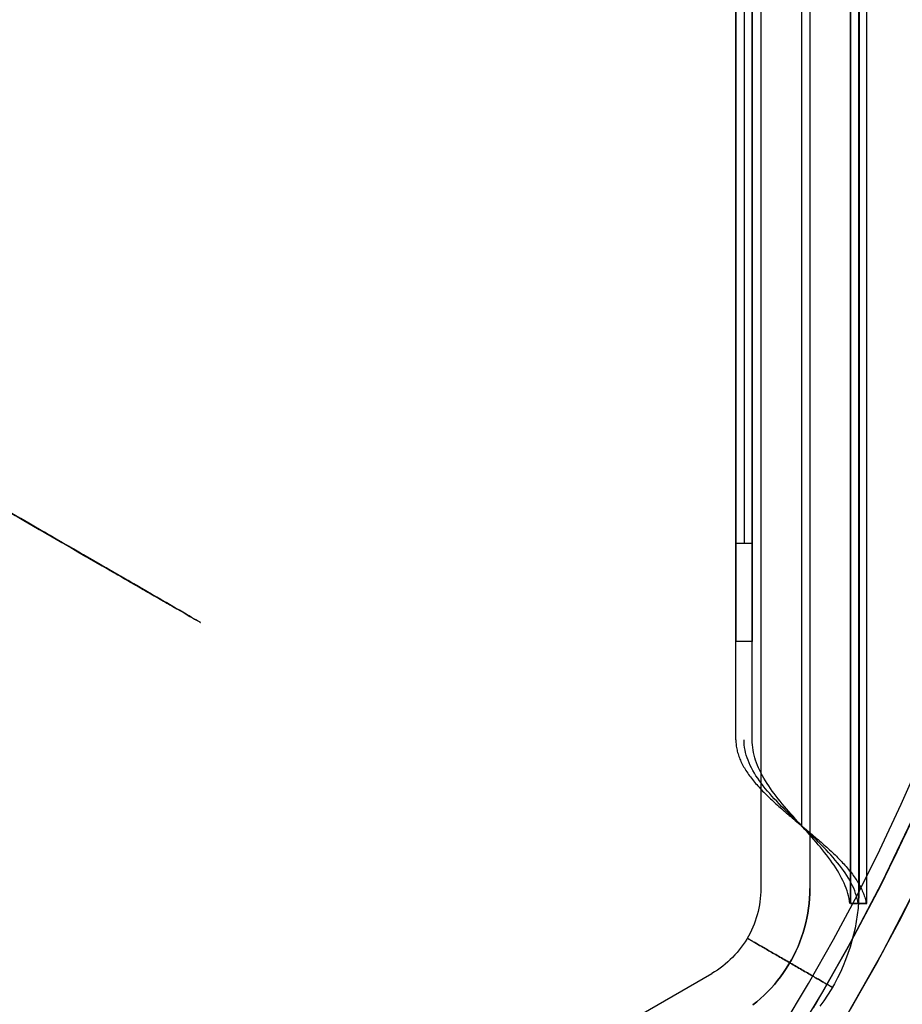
# Model space of a CAD drawing. Header units: millimetres. Extents: x -356 to 356, y -410 to 410.
# Tile 89 of 126: x 29 to 56, y -31 to -1. Entities that reach past the tile are written whole.
import ezdxf

# ---------------------------------------------------------------- set-up
doc = ezdxf.new("R2010")
doc.units = ezdxf.units.MM
doc.header["$MEASUREMENT"] = 0
doc.layers.add('1', color=7, linetype='Continuous')

msp = doc.modelspace()

# ---------------------------------------------------------------- linework, layer by layer
at = {"layer": '1', "color": 252}
for points in [[(51.238, 27.776), (51.238, -27.823)], [(52.738, 27.776), (52.738, -27.823)], [(52.738, 27.776), (52.738, -27.823)], [(54.238, 27.776), (54.238, -27.823)], [(53.975, -28.286), (53.975, 27.214)], [(53.975, 27.214), (53.975, -28.286)], [(53.975, -28.286), (53.975, 27.214)], [(54.225, 27.214), (54.225, -28.286)], [(54.475, -28.286), (54.475, 27.214)], [(54.475, -28.286), (54.475, 27.214)], [(54.475, -28.286), (54.475, 27.214)], [(52.475, 24.83), (52.475, -25.901)], [(52.475, 24.83), (52.475, -25.901)], [(50.475, -23.286), (50.475, 22.214)], [(50.975, -23.286), (50.975, 22.214)], [(50.475, 19.214), (50.475, -20.286)], [(50.975, 19.214), (50.975, -20.286)], [(50.475, -17.286), (50.475, 16.214)], [(50.725, 16.214), (50.725, -17.286)], [(50.975, 16.214), (50.975, -17.286)], [(50.475, -17.286), (50.975, -17.286)], [(50.975, -20.286), (50.475, -20.286)], [(51.894, -32.063), (52.694, -30.729), (53.458, -29.38), (54.185, -28.017), (54.875, -26.641), (55.527, -25.254), (56.141, -23.858)], [(51.894, -32.063), (52.694, -30.729), (53.458, -29.38), (54.185, -28.017), (54.875, -26.641), (55.527, -25.254), (56.141, -23.858)], [(52.319, -32.326), (53.126, -30.981), (53.897, -29.621), (54.629, -28.247), (55.325, -26.86), (55.982, -25.461)], [(55.816, -25.822), (54.888, -27.741), (53.893, -29.627), (52.834, -31.477)], [(52.903, -31.361), (53.954, -29.516), (54.941, -27.636), (55.862, -25.723)], [(56.224, -27.296), (55.518, -28.706), (54.773, -30.103), (53.99, -31.485)], [(51.238, -27.823), (51.236, -27.924), (51.231, -28.025), (51.222, -28.126), (51.21, -28.227), (51.195, -28.327), (51.176, -28.427), (51.154, -28.526), (51.129, -28.624), (51.1, -28.721), (51.068, -28.817), (51.033, -28.912), (50.994, -29.006), (50.953, -29.098), (50.908, -29.189), (50.861, -29.279), (50.81, -29.367), (50.756, -29.453), (50.7, -29.537), (50.641, -29.619), (50.579, -29.699), (50.514, -29.777), (50.447, -29.853), (50.377, -29.926), (50.305, -29.997), (50.23, -30.066), (50.153, -30.132), (50.074, -30.195), (49.993, -30.256), (49.91, -30.314), (49.825, -30.369), (49.738, -30.421)], [(52.738, -27.823), (52.735, -27.975), (52.727, -28.127), (52.715, -28.278), (52.697, -28.429), (52.674, -28.579), (52.646, -28.729), (52.612, -28.877), (52.574, -29.024), (52.531, -29.17), (52.483, -29.314), (52.431, -29.457), (52.373, -29.597), (52.311, -29.736), (52.244, -29.873), (52.172, -30.007), (52.096, -30.138), (52.016, -30.267), (51.931, -30.394), (51.842, -30.517), (51.749, -30.637), (51.652, -30.754), (51.551, -30.868), (51.446, -30.978), (51.338, -31.084), (51.226, -31.187), (51.111, -31.286), (50.992, -31.381)], [(52.738, -27.823), (52.735, -27.975), (52.727, -28.127), (52.715, -28.278), (52.697, -28.429), (52.674, -28.579), (52.646, -28.729), (52.612, -28.877), (52.574, -29.024), (52.531, -29.17), (52.483, -29.314), (52.431, -29.457), (52.373, -29.597), (52.311, -29.736), (52.244, -29.873), (52.172, -30.007), (52.096, -30.138), (52.016, -30.267), (51.931, -30.394), (51.842, -30.517), (51.749, -30.637), (51.652, -30.754), (51.551, -30.868), (51.446, -30.978), (51.338, -31.084), (51.226, -31.187), (51.111, -31.286), (50.992, -31.381)], [(54.238, -27.823), (54.234, -28.026), (54.224, -28.228), (54.207, -28.43), (54.183, -28.631), (54.152, -28.831), (54.115, -29.031), (54.071, -29.228), (54.02, -29.425), (53.962, -29.619), (53.899, -29.811), (53.828, -30.001), (53.751, -30.189), (53.668, -30.374), (53.579, -30.556), (53.484, -30.735), (53.382, -30.91), (53.275, -31.082), (53.162, -31.251), (53.044, -31.415)], [(53.884, -31.666), (54.949, -29.78), (55.948, -27.859)], [(55.777, -28.2), (54.765, -30.116), (53.688, -31.997)], [(54.475, -28.286), (53.975, -28.286)], [(53.975, -28.286), (54.475, -28.286)], [(1.588, -58.22), (49.738, -30.421)]]:
    msp.add_lwpolyline(points, dxfattribs=at)
at = {"layer": '1', "color": 252, "extrusion": (0.5, 0.866025, 0)}
for points in [[(-33.902, -337.794), (-33.629, -337.946), (-33.35, -338.088), (-33.067, -338.22), (-32.78, -338.342), (-32.488, -338.454), (-32.193, -338.556), (-31.894, -338.648), (-31.593, -338.729), (-31.288, -338.8), (-30.982, -338.86), (-30.673, -338.91), (-30.363, -338.948), (-30.052, -338.976), (-29.74, -338.994), (-29.428, -339), (-29.116, -338.995), (-28.804, -338.98), (-28.492, -338.954), (-28.182, -338.917), (-27.873, -338.869), (-27.566, -338.811), (-27.262, -338.742), (-26.96, -338.662), (-26.66, -338.572), (-26.365, -338.472), (-26.072, -338.361), (-25.784, -338.241), (-25.5, -338.11), (-25.221, -337.97), (-24.947, -337.82), (-24.678, -337.661), (-24.415, -337.492), (-24.158, -337.315), (-23.908, -337.128), (-23.664, -336.933), (-23.426, -336.73), (-23.196, -336.519), (-22.974, -336.299), (-22.759, -336.072), (-22.552, -335.838), (-22.354, -335.597), (-22.164, -335.349), (-21.983, -335.094), (-21.81, -334.834), (-21.647, -334.567), (-21.493, -334.296), (-21.349, -334.018), (-21.214, -333.737), (-21.09, -333.45), (-20.975, -333.16), (-20.87, -332.865), (-20.776, -332.567), (-20.692, -332.266), (-20.619, -331.963), (-20.556, -331.657), (-20.504, -331.349), (-20.462, -331.039), (-20.431, -330.728), (-20.412, -330.416), (-20.403, -330.104), (-20.404, -329.792), (-20.417, -329.48), (-20.44, -329.168), (-20.475, -328.858), (-20.52, -328.548), (-20.575, -328.241), (-20.642, -327.936), (-20.719, -327.633), (-20.806, -327.333), (-20.904, -327.036), (-21.012, -326.743), (-21.13, -326.454), (-21.258, -326.169), (-21.396, -325.889), (-21.543, -325.613), (-21.7, -325.343), (-21.867, -325.079), (-22.042, -324.82), (-22.226, -324.568), (-22.419, -324.322), (-22.62, -324.083), (-22.83, -323.851), (-23.047, -323.627), (-23.272, -323.41), (-23.505, -323.201), (-23.744, -323.001), (-23.99, -322.809), (-24.243, -322.625), (-24.502, -322.451), (-24.767, -322.285), (-25.038, -322.129), (-25.314, -321.982), (-25.594, -321.845), (-25.88, -321.718), (-26.169, -321.601), (-26.463, -321.493), (-26.76, -321.397), (-27.06, -321.31), (-27.363, -321.234), (-27.668, -321.169), (-27.976, -321.114), (-28.285, -321.07), (-28.596, -321.036), (-28.908, -321.014), (-29.22, -321.002), (-29.532, -321.001), (-29.844, -321.011), (-30.156, -321.032), (-30.467, -321.063), (-30.776, -321.106), (-31.084, -321.159), (-31.39, -321.222), (-31.694, -321.297), (-31.994, -321.381), (-32.292, -321.477), (-32.586, -321.582), (-32.876, -321.698), (-33.162, -321.823), (-33.444, -321.959), (-33.72, -322.104), (-33.992, -322.258), (-34.258, -322.422), (-34.518, -322.595), (-34.772, -322.777), (-35.019, -322.968), (-35.26, -323.167), (-35.493, -323.375), (-35.72, -323.59), (-35.938, -323.813), (-36.149, -324.044), (-36.352, -324.282), (-36.546, -324.526), (-36.732, -324.778), (-36.909, -325.035), (-37.076, -325.299), (-37.235, -325.568), (-37.384, -325.842), (-37.524, -326.122), (-37.653, -326.406), (-37.773, -326.695), (-37.883, -326.987), (-37.982, -327.283), (-38.071, -327.583), (-38.15, -327.885), (-38.218, -328.19), (-38.276, -328.497), (-38.322, -328.806), (-38.358, -329.116), (-38.384, -329.428), (-38.398, -329.74), (-38.402, -330.052), (-38.395, -330.364), (-38.376, -330.676), (-38.348, -330.987), (-38.308, -331.297), (-38.258, -331.606), (-38.196, -331.912), (-38.125, -332.216), (-38.043, -332.517), (-37.95, -332.816), (-37.847, -333.111), (-37.734, -333.402), (-37.611, -333.689), (-37.478, -333.972), (-37.335, -334.25), (-37.183, -334.523), (-37.021, -334.79), (-36.851, -335.051), (-36.671, -335.307), (-36.482, -335.556), (-36.285, -335.798), (-36.08, -336.034), (-35.866, -336.262), (-35.645, -336.482), (-35.416, -336.695), (-35.18, -336.9), (-34.937, -337.096), (-34.688, -337.284), (-34.432, -337.463), (-34.17, -337.633), (-33.902, -337.794)], [(-34.402, -338.66), (-34.098, -338.829), (-33.789, -338.986), (-33.475, -339.133), (-33.155, -339.269), (-32.831, -339.394), (-32.503, -339.507), (-32.171, -339.609), (-31.836, -339.699), (-31.498, -339.778), (-31.157, -339.845), (-30.815, -339.9), (-30.47, -339.943), (-30.124, -339.974), (-29.778, -339.993), (-29.431, -340), (-29.084, -339.995), (-28.737, -339.978), (-28.391, -339.949), (-28.046, -339.908), (-27.703, -339.855), (-27.362, -339.79), (-27.024, -339.713), (-26.688, -339.625), (-26.356, -339.525), (-26.027, -339.413), (-25.702, -339.291), (-25.382, -339.157), (-25.067, -339.011), (-24.757, -338.856), (-24.452, -338.689), (-24.154, -338.512), (-23.861, -338.325), (-23.576, -338.127), (-23.297, -337.92), (-23.026, -337.704), (-22.762, -337.478), (-22.507, -337.243), (-22.26, -336.999), (-22.021, -336.747), (-21.791, -336.487), (-21.571, -336.219), (-21.36, -335.943), (-21.158, -335.66), (-20.967, -335.371), (-20.785, -335.075), (-20.614, -334.773), (-20.454, -334.465), (-20.305, -334.152), (-20.166, -333.834), (-20.038, -333.511), (-19.922, -333.184), (-19.817, -332.853), (-19.724, -332.518), (-19.643, -332.181), (-19.573, -331.841), (-19.515, -331.499), (-19.469, -331.155), (-19.435, -330.809), (-19.413, -330.463), (-19.403, -330.116), (-19.405, -329.769), (-19.419, -329.422), (-19.445, -329.076), (-19.483, -328.731), (-19.533, -328.387), (-19.595, -328.046), (-19.669, -327.706), (-19.754, -327.37), (-19.851, -327.037), (-19.96, -326.707), (-20.08, -326.381), (-20.211, -326.06), (-20.353, -325.743), (-20.506, -325.432), (-20.67, -325.126), (-20.845, -324.826), (-21.029, -324.532), (-21.224, -324.245), (-21.429, -323.964), (-21.643, -323.691), (-21.867, -323.426), (-22.1, -323.168), (-22.341, -322.919), (-22.591, -322.678), (-22.849, -322.446), (-23.115, -322.223), (-23.389, -322.01), (-23.67, -321.806), (-23.958, -321.612), (-24.252, -321.428), (-24.553, -321.254), (-24.859, -321.091), (-25.171, -320.939), (-25.488, -320.798), (-25.81, -320.667), (-26.136, -320.548), (-26.466, -320.441), (-26.8, -320.344), (-27.136, -320.26), (-27.476, -320.187), (-27.818, -320.126), (-28.161, -320.077), (-28.506, -320.04), (-28.853, -320.015), (-29.199, -320.002), (-29.547, -320.001), (-29.894, -320.012), (-30.24, -320.035), (-30.585, -320.07), (-30.929, -320.117), (-31.271, -320.176), (-31.611, -320.247), (-31.948, -320.33), (-32.282, -320.424), (-32.613, -320.53), (-32.94, -320.647), (-33.262, -320.775), (-33.58, -320.915), (-33.893, -321.065), (-34.2, -321.226), (-34.502, -321.398), (-34.797, -321.58), (-35.086, -321.773), (-35.368, -321.975), (-35.643, -322.187), (-35.911, -322.408), (-36.17, -322.639), (-36.422, -322.878), (-36.665, -323.126), (-36.899, -323.382), (-37.124, -323.646), (-37.34, -323.918), (-37.546, -324.197), (-37.743, -324.483), (-37.929, -324.776), (-38.105, -325.075), (-38.271, -325.38), (-38.426, -325.691), (-38.57, -326.007), (-38.703, -326.327), (-38.825, -326.652), (-38.935, -326.981), (-39.034, -327.314), (-39.122, -327.65), (-39.198, -327.989), (-39.261, -328.33), (-39.314, -328.673), (-39.354, -329.018), (-39.382, -329.364), (-39.398, -329.711), (-39.402, -330.058), (-39.394, -330.405), (-39.374, -330.751), (-39.342, -331.097), (-39.298, -331.441), (-39.242, -331.784), (-39.174, -332.124), (-39.094, -332.462), (-39.003, -332.797), (-38.9, -333.129), (-38.786, -333.456), (-38.66, -333.78), (-38.523, -334.099), (-38.375, -334.413), (-38.217, -334.722), (-38.048, -335.025), (-37.868, -335.322), (-37.678, -335.613), (-37.478, -335.897), (-37.269, -336.173), (-37.05, -336.443), (-36.822, -336.704), (-36.585, -336.958), (-36.339, -337.203), (-36.085, -337.439), (-35.822, -337.667), (-35.552, -337.885), (-35.275, -338.094), (-34.991, -338.293), (-34.699, -338.482), (-34.402, -338.66)], [(-33.402, -336.928), (-33.159, -337.063), (-32.912, -337.189), (-32.66, -337.306), (-32.404, -337.415), (-32.145, -337.515), (-31.883, -337.606), (-31.617, -337.687), (-31.349, -337.759), (-31.079, -337.822), (-30.806, -337.876), (-30.532, -337.92), (-30.257, -337.954), (-29.98, -337.979), (-29.703, -337.994), (-29.425, -338), (-29.147, -337.996), (-28.87, -337.982), (-28.593, -337.959), (-28.318, -337.926), (-28.043, -337.884), (-27.77, -337.832), (-27.5, -337.771), (-27.231, -337.7), (-26.965, -337.62), (-26.702, -337.531), (-26.442, -337.432), (-26.186, -337.325), (-25.934, -337.209), (-25.686, -337.084), (-25.442, -336.951), (-25.203, -336.81), (-24.969, -336.66), (-24.741, -336.502), (-24.518, -336.336), (-24.301, -336.163), (-24.09, -335.982), (-23.886, -335.794), (-23.688, -335.599), (-23.497, -335.398), (-23.313, -335.189), (-23.137, -334.975), (-22.968, -334.755), (-22.807, -334.528), (-22.654, -334.297), (-22.509, -334.06), (-22.372, -333.818), (-22.244, -333.572), (-22.124, -333.321), (-22.013, -333.067), (-21.911, -332.809), (-21.818, -332.547), (-21.734, -332.282), (-21.66, -332.015), (-21.594, -331.745), (-21.539, -331.473), (-21.492, -331.199), (-21.455, -330.924), (-21.428, -330.647), (-21.41, -330.37), (-21.402, -330.093), (-21.404, -329.815), (-21.415, -329.537), (-21.436, -329.26), (-21.467, -328.984), (-21.507, -328.71), (-21.556, -328.436), (-21.615, -328.165), (-21.684, -327.896), (-21.761, -327.629), (-21.848, -327.366), (-21.944, -327.105), (-22.049, -326.848), (-22.163, -326.595), (-22.285, -326.345), (-22.417, -326.101), (-22.556, -325.861), (-22.704, -325.625), (-22.86, -325.396), (-23.024, -325.171), (-23.195, -324.953), (-23.374, -324.74), (-23.56, -324.534), (-23.753, -324.335), (-23.953, -324.142), (-24.16, -323.957), (-24.373, -323.778), (-24.592, -323.608), (-24.816, -323.445), (-25.047, -323.289), (-25.282, -323.142), (-25.523, -323.003), (-25.768, -322.873), (-26.017, -322.751), (-26.271, -322.638), (-26.528, -322.534), (-26.789, -322.439), (-27.053, -322.352), (-27.32, -322.276), (-27.59, -322.208), (-27.861, -322.15), (-28.134, -322.101), (-28.409, -322.062), (-28.685, -322.032), (-28.962, -322.012), (-29.24, -322.002), (-29.518, -322.001), (-29.795, -322.01), (-30.072, -322.028), (-30.349, -322.056), (-30.624, -322.094), (-30.897, -322.141), (-31.169, -322.198), (-31.439, -322.264), (-31.706, -322.339), (-31.971, -322.424), (-32.232, -322.517), (-32.49, -322.62), (-32.744, -322.732), (-32.995, -322.852), (-33.241, -322.981), (-33.482, -323.119), (-33.718, -323.264), (-33.949, -323.418), (-34.175, -323.58), (-34.395, -323.749), (-34.609, -323.927), (-34.817, -324.111), (-35.018, -324.302), (-35.212, -324.501), (-35.399, -324.706), (-35.58, -324.917), (-35.752, -325.134), (-35.917, -325.358), (-36.075, -325.587), (-36.224, -325.821), (-36.365, -326.06), (-36.497, -326.304), (-36.621, -326.553), (-36.736, -326.805), (-36.843, -327.062), (-36.94, -327.322), (-37.029, -327.585), (-37.108, -327.851), (-37.178, -328.12), (-37.238, -328.391), (-37.29, -328.664), (-37.331, -328.939), (-37.363, -329.214), (-37.386, -329.491), (-37.399, -329.769), (-37.402, -330.046), (-37.395, -330.324), (-37.379, -330.601), (-37.354, -330.878), (-37.318, -331.153), (-37.274, -331.427), (-37.219, -331.699), (-37.156, -331.97), (-37.083, -332.238), (-37, -332.503), (-36.909, -332.765), (-36.808, -333.024), (-36.699, -333.279), (-36.581, -333.531), (-36.454, -333.778), (-36.319, -334.02), (-36.175, -334.258), (-36.023, -334.49), (-35.863, -334.717), (-35.696, -334.939), (-35.52, -335.154), (-35.338, -335.363), (-35.148, -335.566), (-34.951, -335.762), (-34.748, -335.951), (-34.538, -336.133), (-34.322, -336.308), (-34.1, -336.475), (-33.873, -336.634), (-33.64, -336.785), (-33.402, -336.928)], [(-33.902, -337.794), (-33.629, -337.946), (-33.35, -338.088), (-33.067, -338.22), (-32.78, -338.342), (-32.488, -338.454), (-32.193, -338.556), (-31.894, -338.648), (-31.593, -338.729), (-31.288, -338.8), (-30.982, -338.86), (-30.673, -338.91), (-30.363, -338.948), (-30.052, -338.976), (-29.74, -338.994), (-29.428, -339), (-29.116, -338.995), (-28.804, -338.98), (-28.492, -338.954), (-28.182, -338.917), (-27.873, -338.869), (-27.566, -338.811), (-27.262, -338.742), (-26.96, -338.662), (-26.66, -338.572), (-26.365, -338.472), (-26.072, -338.361), (-25.784, -338.241), (-25.5, -338.11), (-25.221, -337.97), (-24.947, -337.82), (-24.678, -337.661), (-24.415, -337.492), (-24.158, -337.315), (-23.908, -337.128), (-23.664, -336.933), (-23.426, -336.73), (-23.196, -336.519), (-22.974, -336.299), (-22.759, -336.072), (-22.552, -335.838), (-22.354, -335.597), (-22.164, -335.349), (-21.983, -335.094), (-21.81, -334.834), (-21.647, -334.567), (-21.493, -334.296), (-21.349, -334.018), (-21.214, -333.737), (-21.09, -333.45), (-20.975, -333.16), (-20.87, -332.865), (-20.776, -332.567), (-20.692, -332.266), (-20.619, -331.963), (-20.556, -331.657), (-20.504, -331.349), (-20.462, -331.039), (-20.431, -330.728), (-20.412, -330.416), (-20.403, -330.104), (-20.404, -329.792), (-20.417, -329.48), (-20.44, -329.168), (-20.475, -328.858), (-20.52, -328.548), (-20.575, -328.241), (-20.642, -327.936), (-20.719, -327.633), (-20.806, -327.333), (-20.904, -327.036), (-21.012, -326.743), (-21.13, -326.454), (-21.258, -326.169), (-21.396, -325.889), (-21.543, -325.613), (-21.7, -325.343), (-21.867, -325.079), (-22.042, -324.82), (-22.226, -324.568), (-22.419, -324.322), (-22.62, -324.083), (-22.83, -323.851), (-23.047, -323.627), (-23.272, -323.41), (-23.505, -323.201), (-23.744, -323.001), (-23.99, -322.809), (-24.243, -322.625), (-24.502, -322.451), (-24.767, -322.285), (-25.038, -322.129), (-25.314, -321.982), (-25.594, -321.845), (-25.88, -321.718), (-26.169, -321.601), (-26.463, -321.493), (-26.76, -321.397), (-27.06, -321.31), (-27.363, -321.234), (-27.668, -321.169), (-27.976, -321.114), (-28.285, -321.07), (-28.596, -321.036), (-28.908, -321.014), (-29.22, -321.002), (-29.532, -321.001), (-29.844, -321.011), (-30.156, -321.032), (-30.467, -321.063), (-30.776, -321.106), (-31.084, -321.159), (-31.39, -321.222), (-31.694, -321.297), (-31.994, -321.381), (-32.292, -321.477), (-32.586, -321.582), (-32.876, -321.698), (-33.162, -321.823), (-33.444, -321.959), (-33.72, -322.104), (-33.992, -322.258), (-34.258, -322.422), (-34.518, -322.595), (-34.772, -322.777), (-35.019, -322.968), (-35.26, -323.167), (-35.493, -323.375), (-35.72, -323.59), (-35.938, -323.813), (-36.149, -324.044), (-36.352, -324.282), (-36.546, -324.526), (-36.732, -324.778), (-36.909, -325.035), (-37.076, -325.299), (-37.235, -325.568), (-37.384, -325.842), (-37.524, -326.122), (-37.653, -326.406), (-37.773, -326.695), (-37.883, -326.987), (-37.982, -327.283), (-38.071, -327.583), (-38.15, -327.885), (-38.218, -328.19), (-38.276, -328.497), (-38.322, -328.806), (-38.358, -329.116), (-38.384, -329.428), (-38.398, -329.74), (-38.402, -330.052), (-38.395, -330.364), (-38.376, -330.676), (-38.348, -330.987), (-38.308, -331.297), (-38.258, -331.606), (-38.196, -331.912), (-38.125, -332.216), (-38.043, -332.517), (-37.95, -332.816), (-37.847, -333.111), (-37.734, -333.402), (-37.611, -333.689), (-37.478, -333.972), (-37.335, -334.25), (-37.183, -334.523), (-37.021, -334.79), (-36.851, -335.051), (-36.671, -335.307), (-36.482, -335.556), (-36.285, -335.798), (-36.08, -336.034), (-35.866, -336.262), (-35.645, -336.482), (-35.416, -336.695), (-35.18, -336.9), (-34.937, -337.096), (-34.688, -337.284), (-34.432, -337.463), (-34.17, -337.633), (-33.902, -337.794)], [(-61.686, -530), (-61.686, -530.052), (-61.683, -530.104), (-61.678, -530.156), (-61.672, -530.208), (-61.664, -530.259), (-61.654, -530.31), (-61.642, -530.361), (-61.629, -530.411), (-61.614, -530.461), (-61.597, -530.51), (-61.578, -530.559), (-61.558, -530.607), (-61.536, -530.654), (-61.513, -530.701), (-61.488, -530.746), (-61.461, -530.791), (-61.433, -530.835), (-61.403, -530.877), (-61.372, -530.919), (-61.339, -530.96), (-61.305, -530.999), (-61.27, -531.037), (-61.233, -531.074), (-61.195, -531.11), (-61.156, -531.144), (-61.116, -531.177), (-61.074, -531.209), (-61.032, -531.239), (-60.988, -531.268), (-60.944, -531.295), (-60.899, -531.32), (-60.852, -531.344), (-60.805, -531.366), (-60.757, -531.387), (-60.709, -531.406), (-60.66, -531.423), (-60.61, -531.439), (-60.56, -531.453), (-60.509, -531.465), (-60.458, -531.475), (-60.407, -531.484), (-60.355, -531.49), (-60.303, -531.495), (-60.252, -531.499), (-60.199, -531.5), (-60.147, -531.499), (-60.095, -531.497), (-60.043, -531.493), (-59.992, -531.487), (-59.94, -531.48), (-59.889, -531.47), (-59.838, -531.459), (-59.788, -531.446), (-59.738, -531.431), (-59.688, -531.415), (-59.64, -531.397), (-59.591, -531.377), (-59.544, -531.355), (-59.497, -531.332), (-59.452, -531.308), (-59.407, -531.281), (-59.363, -531.253), (-59.32, -531.224), (-59.278, -531.193), (-59.237, -531.161), (-59.197, -531.127), (-59.158, -531.092), (-59.121, -531.056), (-59.085, -531.018), (-59.051, -530.98), (-59.017, -530.94), (-58.985, -530.898), (-58.955, -530.856), (-58.926, -530.813), (-58.898, -530.769), (-58.872, -530.724), (-58.848, -530.678), (-58.825, -530.631), (-58.804, -530.583), (-58.785, -530.535), (-58.767, -530.486), (-58.751, -530.436), (-58.737, -530.386), (-58.724, -530.336), (-58.714, -530.285), (-58.705, -530.233), (-58.698, -530.182), (-58.692, -530.13), (-58.688, -530.078), (-58.687, -530.026), (-58.687, -529.974), (-58.688, -529.922), (-58.692, -529.87), (-58.698, -529.818), (-58.705, -529.767), (-58.714, -529.715), (-58.724, -529.664), (-58.737, -529.614), (-58.751, -529.564), (-58.767, -529.514), (-58.785, -529.465), (-58.804, -529.417), (-58.825, -529.369), (-58.848, -529.322), (-58.872, -529.276), (-58.898, -529.231), (-58.926, -529.187), (-58.955, -529.144), (-58.985, -529.102), (-59.017, -529.06), (-59.051, -529.02), (-59.085, -528.982), (-59.121, -528.944), (-59.158, -528.908), (-59.197, -528.873), (-59.237, -528.839), (-59.278, -528.807), (-59.32, -528.776), (-59.363, -528.747), (-59.407, -528.719), (-59.452, -528.692), (-59.497, -528.668), (-59.544, -528.645), (-59.591, -528.623), (-59.64, -528.603), (-59.688, -528.585), (-59.738, -528.569), (-59.788, -528.554), (-59.838, -528.541), (-59.889, -528.53), (-59.94, -528.52), (-59.992, -528.513), (-60.043, -528.507), (-60.095, -528.503), (-60.147, -528.501), (-60.199, -528.5), (-60.252, -528.501), (-60.303, -528.505), (-60.355, -528.51), (-60.407, -528.516), (-60.458, -528.525), (-60.509, -528.535), (-60.56, -528.547), (-60.61, -528.561), (-60.66, -528.577), (-60.709, -528.594), (-60.757, -528.613), (-60.805, -528.634), (-60.852, -528.656), (-60.899, -528.68), (-60.944, -528.705), (-60.988, -528.732), (-61.032, -528.761), (-61.074, -528.791), (-61.116, -528.823), (-61.156, -528.856), (-61.195, -528.89), (-61.233, -528.926), (-61.27, -528.963), (-61.305, -529.001), (-61.339, -529.04), (-61.372, -529.081), (-61.403, -529.123), (-61.433, -529.165), (-61.461, -529.209), (-61.488, -529.254), (-61.513, -529.299), (-61.536, -529.346), (-61.558, -529.393), (-61.578, -529.441), (-61.597, -529.49), (-61.614, -529.539), (-61.629, -529.589), (-61.642, -529.639), (-61.654, -529.69), (-61.664, -529.741), (-61.672, -529.792), (-61.678, -529.844), (-61.683, -529.896), (-61.686, -529.948), (-61.686, -530)]]:
    msp.add_lwpolyline(points, dxfattribs=at)
at = {"layer": '1', "color": 252, "extrusion": (0.117512, -0.066916, 0.990814)}
for points in [[(0.825, -455.332), (0.825, -73.757)], [(-0.175, -455.332), (-0.175, -73.757)], [(-0.175, -455.332), (-0.175, -73.757)], [(-1.175, -455.332), (-1.175, -73.757)]]:
    msp.add_lwpolyline(points, dxfattribs=at)
at = {"layer": '1', "color": 252, "extrusion": (0.75, -0.433013, 0.5)}
msp.add_lwpolyline([(0, -310.489), (0.035, -310.489), (0.069, -310.487), (0.104, -310.484), (0.138, -310.48), (0.173, -310.474), (0.207, -310.468), (0.241, -310.46), (0.274, -310.451), (0.307, -310.441), (0.34, -310.43), (0.373, -310.417), (0.405, -310.404), (0.436, -310.389), (0.467, -310.374), (0.497, -310.357), (0.527, -310.339), (0.556, -310.32), (0.585, -310.3), (0.613, -310.28), (0.64, -310.258), (0.666, -310.235), (0.692, -310.212), (0.716, -310.187), (0.74, -310.162), (0.763, -310.136), (0.785, -310.109), (0.806, -310.081), (0.826, -310.053), (0.845, -310.024), (0.863, -309.994), (0.88, -309.964), (0.896, -309.933), (0.911, -309.902), (0.925, -309.87), (0.937, -309.838), (0.949, -309.805), (0.959, -309.772), (0.968, -309.738), (0.977, -309.705), (0.983, -309.671), (0.989, -309.636), (0.994, -309.602), (0.997, -309.567), (0.999, -309.533), (1, -309.498), (1, -309.463), (0.998, -309.429), (0.995, -309.394), (0.992, -309.36), (0.986, -309.325), (0.98, -309.291), (0.973, -309.257), (0.964, -309.224), (0.954, -309.19), (0.943, -309.157), (0.931, -309.125), (0.918, -309.093), (0.904, -309.061), (0.888, -309.03), (0.872, -308.999), (0.854, -308.969), (0.836, -308.94), (0.816, -308.911), (0.796, -308.883), (0.774, -308.856), (0.752, -308.83), (0.728, -308.804), (0.704, -308.779), (0.679, -308.755), (0.653, -308.732), (0.626, -308.71), (0.599, -308.689), (0.571, -308.668), (0.542, -308.649), (0.512, -308.631), (0.482, -308.613), (0.452, -308.597), (0.42, -308.582), (0.389, -308.568), (0.356, -308.555), (0.324, -308.543), (0.291, -308.533), (0.257, -308.523), (0.224, -308.515), (0.19, -308.508), (0.156, -308.502), (0.121, -308.497), (0.087, -308.493), (0.052, -308.491), (0.017, -308.489), (-0.017, -308.489), (-0.052, -308.491), (-0.087, -308.493), (-0.121, -308.497), (-0.156, -308.502), (-0.19, -308.508), (-0.224, -308.515), (-0.257, -308.523), (-0.291, -308.533), (-0.324, -308.543), (-0.356, -308.555), (-0.389, -308.568), (-0.42, -308.582), (-0.452, -308.597), (-0.482, -308.613), (-0.512, -308.631), (-0.542, -308.649), (-0.571, -308.668), (-0.599, -308.689), (-0.626, -308.71), (-0.653, -308.732), (-0.679, -308.755), (-0.704, -308.779), (-0.728, -308.804), (-0.752, -308.83), (-0.774, -308.856), (-0.796, -308.883), (-0.816, -308.911), (-0.836, -308.94), (-0.854, -308.969), (-0.872, -308.999), (-0.888, -309.03), (-0.904, -309.061), (-0.918, -309.093), (-0.931, -309.125), (-0.943, -309.157), (-0.954, -309.19), (-0.964, -309.224), (-0.973, -309.257), (-0.98, -309.291), (-0.986, -309.325), (-0.992, -309.36), (-0.995, -309.394), (-0.998, -309.429), (-1, -309.463), (-1, -309.498), (-0.999, -309.533), (-0.997, -309.567), (-0.994, -309.602), (-0.989, -309.636), (-0.983, -309.671), (-0.977, -309.705), (-0.968, -309.738), (-0.959, -309.772), (-0.949, -309.805), (-0.937, -309.838), (-0.925, -309.87), (-0.911, -309.902), (-0.896, -309.933), (-0.88, -309.964), (-0.863, -309.994), (-0.845, -310.024), (-0.826, -310.053), (-0.806, -310.081), (-0.785, -310.109), (-0.763, -310.136), (-0.74, -310.162), (-0.716, -310.187), (-0.692, -310.212), (-0.666, -310.235), (-0.64, -310.258), (-0.613, -310.28), (-0.585, -310.3), (-0.556, -310.32), (-0.527, -310.339), (-0.497, -310.357), (-0.467, -310.374), (-0.436, -310.389), (-0.405, -310.404), (-0.373, -310.417), (-0.34, -310.43), (-0.307, -310.441), (-0.274, -310.451), (-0.241, -310.46), (-0.207, -310.468), (-0.173, -310.474), (-0.138, -310.48), (-0.104, -310.484), (-0.069, -310.487), (-0.035, -310.489), (0, -310.489)], dxfattribs=at)
at = {"layer": '1', "color": 252, "extrusion": (1, 0, 0)}
for points in [[(-23.286, -529.777), (-17.286, -535.777)], [(-17.286, -535.777), (-23.286, -529.777)], [(-17.286, -535.777), (-23.286, -529.777)], [(-28.286, -603.277), (-28.286, -529.777)], [(-28.286, -603.277), (-28.286, -529.534)], [(-28.286, -529.777), (-28.286, -603.277)]]:
    msp.add_lwpolyline(points, dxfattribs=at)
at = {"layer": '1', "color": 252, "extrusion": (-0.433013, 0.25, 0.866025)}
msp.add_lwpolyline([(0, -129.537), (-0.035, -129.538), (-0.069, -129.54), (-0.104, -129.543), (-0.138, -129.547), (-0.173, -129.552), (-0.207, -129.559), (-0.241, -129.567), (-0.274, -129.576), (-0.307, -129.586), (-0.34, -129.597), (-0.373, -129.609), (-0.405, -129.623), (-0.436, -129.637), (-0.467, -129.653), (-0.497, -129.67), (-0.527, -129.688), (-0.556, -129.706), (-0.585, -129.726), (-0.613, -129.747), (-0.64, -129.769), (-0.666, -129.791), (-0.692, -129.815), (-0.716, -129.839), (-0.74, -129.865), (-0.763, -129.891), (-0.785, -129.918), (-0.806, -129.945), (-0.826, -129.974), (-0.845, -130.003), (-0.863, -130.032), (-0.88, -130.062), (-0.896, -130.093), (-0.911, -130.125), (-0.925, -130.157), (-0.937, -130.189), (-0.949, -130.222), (-0.959, -130.255), (-0.968, -130.288), (-0.977, -130.322), (-0.983, -130.356), (-0.989, -130.39), (-0.994, -130.425), (-0.997, -130.459), (-0.999, -130.494), (-1, -130.529), (-1, -130.563), (-0.998, -130.598), (-0.995, -130.633), (-0.992, -130.667), (-0.986, -130.701), (-0.98, -130.735), (-0.973, -130.769), (-0.964, -130.803), (-0.954, -130.836), (-0.943, -130.869), (-0.931, -130.902), (-0.918, -130.934), (-0.904, -130.965), (-0.888, -130.997), (-0.872, -131.027), (-0.854, -131.057), (-0.836, -131.086), (-0.816, -131.115), (-0.796, -131.143), (-0.774, -131.17), (-0.752, -131.197), (-0.728, -131.222), (-0.704, -131.247), (-0.679, -131.271), (-0.653, -131.294), (-0.626, -131.317), (-0.599, -131.338), (-0.571, -131.358), (-0.542, -131.378), (-0.512, -131.396), (-0.482, -131.413), (-0.452, -131.429), (-0.42, -131.445), (-0.389, -131.459), (-0.356, -131.471), (-0.324, -131.483), (-0.291, -131.494), (-0.257, -131.503), (-0.224, -131.512), (-0.19, -131.519), (-0.156, -131.525), (-0.121, -131.53), (-0.087, -131.533), (-0.052, -131.536), (-0.017, -131.537), (0.017, -131.537), (0.052, -131.536), (0.087, -131.533), (0.121, -131.53), (0.156, -131.525), (0.19, -131.519), (0.224, -131.512), (0.257, -131.503), (0.291, -131.494), (0.324, -131.483), (0.356, -131.471), (0.389, -131.459), (0.42, -131.445), (0.452, -131.429), (0.482, -131.413), (0.512, -131.396), (0.542, -131.378), (0.571, -131.358), (0.599, -131.338), (0.626, -131.317), (0.653, -131.294), (0.679, -131.271), (0.704, -131.247), (0.728, -131.222), (0.752, -131.197), (0.774, -131.17), (0.796, -131.143), (0.816, -131.115), (0.836, -131.086), (0.854, -131.057), (0.872, -131.027), (0.888, -130.997), (0.904, -130.965), (0.918, -130.934), (0.931, -130.902), (0.943, -130.869), (0.954, -130.836), (0.964, -130.803), (0.973, -130.769), (0.98, -130.735), (0.986, -130.701), (0.992, -130.667), (0.995, -130.633), (0.998, -130.598), (1, -130.563), (1, -130.529), (0.999, -130.494), (0.997, -130.459), (0.994, -130.425), (0.989, -130.39), (0.983, -130.356), (0.977, -130.322), (0.968, -130.288), (0.959, -130.255), (0.949, -130.222), (0.937, -130.189), (0.925, -130.157), (0.911, -130.125), (0.896, -130.093), (0.88, -130.062), (0.863, -130.032), (0.845, -130.003), (0.826, -129.974), (0.806, -129.945), (0.785, -129.918), (0.763, -129.891), (0.74, -129.865), (0.716, -129.839), (0.692, -129.815), (0.666, -129.791), (0.64, -129.769), (0.613, -129.747), (0.585, -129.726), (0.556, -129.706), (0.527, -129.688), (0.497, -129.67), (0.467, -129.653), (0.436, -129.637), (0.405, -129.623), (0.373, -129.609), (0.34, -129.597), (0.307, -129.586), (0.274, -129.576), (0.241, -129.567), (0.207, -129.559), (0.173, -129.552), (0.138, -129.547), (0.104, -129.543), (0.069, -129.54), (0.035, -129.538), (0, -129.537)], dxfattribs=at)
at = {"layer": '1', "color": 252, "extrusion": (0, 1, 0)}
for points in [[(-50.975, -529.777), (-50.475, -529.777)], [(-50.614, -529.043), (-51.079, -529.227)], [(-51.012, -528.412), (-51.378, -528.753)], [(-51.614, -527.971), (-51.83, -528.423)], [(-52.336, -527.781), (-52.371, -528.28)], [(-53.077, -527.87), (-52.927, -528.346)], [(-53.735, -528.223), (-53.42, -528.612)], [(-54.238, -530), (-54.237, -529.948), (-54.234, -529.897), (-54.23, -529.845), (-54.223, -529.794), (-54.215, -529.742), (-54.206, -529.692), (-54.194, -529.641), (-54.181, -529.591), (-54.166, -529.541), (-54.149, -529.492), (-54.131, -529.444), (-54.111, -529.396), (-54.089, -529.349), (-54.066, -529.303), (-54.041, -529.257), (-54.015, -529.213), (-53.987, -529.169), (-53.957, -529.127), (-53.926, -529.085), (-53.894, -529.045), (-53.86, -529.005), (-53.825, -528.967), (-53.789, -528.93), (-53.752, -528.895), (-53.713, -528.86), (-53.673, -528.827), (-53.632, -528.796), (-53.59, -528.766), (-53.547, -528.737), (-53.503, -528.71), (-53.458, -528.684), (-53.412, -528.66), (-53.365, -528.638), (-53.318, -528.617), (-53.27, -528.597), (-53.221, -528.58), (-53.172, -528.564), (-53.122, -528.55), (-53.071, -528.538), (-53.021, -528.527), (-52.97, -528.518), (-52.918, -528.511), (-52.867, -528.506), (-52.815, -528.502), (-52.764, -528.5), (-52.712, -528.5), (-52.66, -528.502), (-52.608, -528.506), (-52.557, -528.511), (-52.506, -528.518), (-52.455, -528.527), (-52.404, -528.538), (-52.354, -528.55), (-52.304, -528.564), (-52.254, -528.58), (-52.206, -528.597), (-52.158, -528.617), (-52.11, -528.638), (-52.064, -528.66), (-52.018, -528.684), (-51.973, -528.71), (-51.929, -528.737), (-51.886, -528.766), (-51.843, -528.796), (-51.802, -528.827), (-51.762, -528.86), (-51.724, -528.895), (-51.686, -528.93), (-51.65, -528.967), (-51.615, -529.005), (-51.581, -529.045), (-51.549, -529.085), (-51.518, -529.127), (-51.489, -529.169), (-51.461, -529.213), (-51.434, -529.257), (-51.409, -529.303), (-51.386, -529.349), (-51.365, -529.396), (-51.344, -529.444), (-51.326, -529.492), (-51.309, -529.541), (-51.294, -529.591), (-51.281, -529.641), (-51.27, -529.692), (-51.26, -529.742), (-51.252, -529.794), (-51.246, -529.845), (-51.241, -529.897), (-51.239, -529.948), (-51.238, -530)], [(-51.238, -530), (-51.239, -530.052), (-51.241, -530.103), (-51.246, -530.155), (-51.252, -530.206), (-51.26, -530.258), (-51.27, -530.308), (-51.281, -530.359), (-51.294, -530.409), (-51.309, -530.459), (-51.326, -530.508), (-51.344, -530.556), (-51.365, -530.604), (-51.386, -530.651), (-51.409, -530.697), (-51.434, -530.743), (-51.461, -530.787), (-51.489, -530.831), (-51.518, -530.873), (-51.549, -530.915), (-51.581, -530.955), (-51.615, -530.995), (-51.65, -531.033), (-51.686, -531.07), (-51.724, -531.105), (-51.762, -531.14), (-51.802, -531.173), (-51.843, -531.204), (-51.886, -531.234), (-51.929, -531.263), (-51.973, -531.29), (-52.018, -531.316), (-52.064, -531.34), (-52.11, -531.362), (-52.158, -531.383), (-52.206, -531.403), (-52.254, -531.42), (-52.304, -531.436), (-52.354, -531.45), (-52.404, -531.462), (-52.455, -531.473), (-52.506, -531.482), (-52.557, -531.489), (-52.608, -531.494), (-52.66, -531.498), (-52.712, -531.5), (-52.764, -531.5), (-52.815, -531.498), (-52.867, -531.494), (-52.918, -531.489), (-52.97, -531.482), (-53.021, -531.473), (-53.071, -531.462), (-53.122, -531.45), (-53.172, -531.436), (-53.221, -531.42), (-53.27, -531.403), (-53.318, -531.383), (-53.365, -531.362), (-53.412, -531.34), (-53.458, -531.316), (-53.503, -531.29), (-53.547, -531.263), (-53.59, -531.234), (-53.632, -531.204), (-53.673, -531.173), (-53.713, -531.14), (-53.752, -531.105), (-53.789, -531.07), (-53.825, -531.033), (-53.86, -530.995), (-53.894, -530.955), (-53.926, -530.915), (-53.957, -530.873), (-53.987, -530.831), (-54.015, -530.787), (-54.041, -530.743), (-54.066, -530.697), (-54.089, -530.651), (-54.111, -530.604), (-54.131, -530.556), (-54.149, -530.508), (-54.166, -530.459), (-54.181, -530.409), (-54.194, -530.359), (-54.206, -530.308), (-54.215, -530.258), (-54.223, -530.206), (-54.23, -530.155), (-54.234, -530.103), (-54.237, -530.052), (-54.238, -530)], [(-54.216, -528.793), (-53.781, -529.039)], [(-53.374, -530.771), (-52.101, -529.229)], [(-54.456, -529.5), (-53.96, -529.569)], [(-53.975, -529.777), (-53.974, -529.725), (-53.971, -529.673), (-53.967, -529.621), (-53.96, -529.569)], [(-54.456, -529.5), (-54.464, -529.569), (-54.47, -529.638), (-54.474, -529.707), (-54.475, -529.777)]]:
    msp.add_lwpolyline(points, dxfattribs=at)
at = {"layer": '1', "color": 252, "extrusion": (0.704628, -0.406817, 0.581376)}
for points in [[(2.342, -466.899), (2.374, -466.887), (2.406, -466.875), (2.438, -466.861), (2.469, -466.846), (2.5, -466.83), (2.53, -466.813), (2.559, -466.795), (2.588, -466.776), (2.616, -466.756), (2.644, -466.735), (2.67, -466.713), (2.696, -466.691), (2.722, -466.667), (2.746, -466.642), (2.769, -466.617), (2.792, -466.591), (2.813, -466.564), (2.834, -466.536), (2.854, -466.508), (2.873, -466.479), (2.89, -466.449), (2.907, -466.419), (2.923, -466.388), (2.937, -466.357), (2.951, -466.325), (2.963, -466.293), (2.974, -466.26), (2.984, -466.227), (2.993, -466.194), (3.001, -466.16), (3.008, -466.127), (3.013, -466.093), (3.018, -466.058), (3.021, -466.024), (3.023, -465.989), (3.023, -465.955), (3.023, -465.92), (3.021, -465.886), (3.019, -465.852), (3.015, -465.817), (3.009, -465.783), (3.003, -465.749), (2.995, -465.715), (2.987, -465.682), (2.977, -465.649), (2.966, -465.616), (2.954, -465.584), (2.941, -465.552), (2.926, -465.521), (2.911, -465.49), (2.894, -465.459), (2.877, -465.43), (2.858, -465.4), (2.839, -465.372), (2.818, -465.344), (2.797, -465.317), (2.775, -465.291), (2.751, -465.265), (2.727, -465.24), (2.702, -465.217), (2.677, -465.194), (2.65, -465.172), (2.623, -465.15), (2.595, -465.13), (2.566, -465.111), (2.537, -465.093), (2.507, -465.075), (2.477, -465.059), (2.445, -465.044), (2.414, -465.03), (2.382, -465.017), (2.35, -465.005), (2.317, -464.995), (2.284, -464.985), (2.25, -464.977), (2.216, -464.97), (2.182, -464.963), (2.148, -464.959), (2.114, -464.955), (2.079, -464.952), (2.045, -464.951), (2.01, -464.951), (1.976, -464.952), (1.941, -464.954), (1.907, -464.958), (1.873, -464.962), (1.839, -464.968), (1.805, -464.975), (1.771, -464.983), (1.738, -464.992), (1.705, -465.003)], [(1.705, -465.003), (1.673, -465.014), (1.641, -465.027), (1.609, -465.041), (1.578, -465.056), (1.547, -465.072), (1.517, -465.088), (1.488, -465.106), (1.459, -465.125), (1.431, -465.145), (1.403, -465.166), (1.377, -465.188), (1.351, -465.211), (1.325, -465.235), (1.301, -465.259), (1.278, -465.285), (1.255, -465.311), (1.234, -465.338), (1.213, -465.365), (1.193, -465.394), (1.174, -465.423), (1.157, -465.452), (1.14, -465.482), (1.124, -465.513), (1.11, -465.544), (1.096, -465.576), (1.084, -465.608), (1.073, -465.641), (1.063, -465.674), (1.054, -465.707), (1.046, -465.741), (1.039, -465.775), (1.034, -465.809), (1.029, -465.843), (1.026, -465.878), (1.024, -465.912), (1.023, -465.947), (1.024, -465.981), (1.026, -466.016), (1.028, -466.05), (1.032, -466.084), (1.038, -466.118), (1.044, -466.152), (1.052, -466.186), (1.06, -466.219), (1.07, -466.253), (1.081, -466.285), (1.093, -466.318), (1.106, -466.35), (1.121, -466.381), (1.136, -466.412), (1.153, -466.442), (1.17, -466.472), (1.189, -466.501), (1.208, -466.53), (1.228, -466.557), (1.25, -466.584), (1.272, -466.611), (1.295, -466.636), (1.32, -466.661), (1.344, -466.685), (1.37, -466.708), (1.397, -466.73), (1.424, -466.751), (1.452, -466.771), (1.481, -466.791), (1.51, -466.809), (1.54, -466.826), (1.57, -466.842), (1.601, -466.857), (1.633, -466.871), (1.665, -466.884), (1.697, -466.896), (1.73, -466.907), (1.763, -466.916), (1.797, -466.925), (1.831, -466.932), (1.865, -466.938), (1.899, -466.943), (1.933, -466.947), (1.968, -466.949), (2.002, -466.951), (2.037, -466.951), (2.071, -466.95), (2.106, -466.947), (2.14, -466.944), (2.174, -466.939), (2.208, -466.934), (2.242, -466.927), (2.276, -466.918), (2.309, -466.909), (2.342, -466.899)]]:
    msp.add_lwpolyline(points, dxfattribs=at)
at = {"layer": '1', "color": 252, "extrusion": (-0.084112, -0.244863, 0.965902)}
msp.add_lwpolyline([(59.01, -147.352), (59.01, -145.352)], dxfattribs=at)
at = {"layer": '1', "color": 252, "extrusion": (0.313795, 0.91351, 0.258907)}
for points in [[(-59.01, -509.481), (-93.349, -483.598)], [(-58.408, -508.682), (-92.747, -482.799)], [(-59.612, -510.279), (-93.951, -484.397)], [(-59.01, -509.481), (-93.349, -483.598)]]:
    msp.add_lwpolyline(points, dxfattribs=at)
at = {"layer": '1', "color": 80}
msp.add_lwpolyline([(50.992, -31.381), (51.111, -31.286), (51.226, -31.187), (51.338, -31.084), (51.446, -30.978), (51.551, -30.868), (51.652, -30.754), (51.749, -30.637), (51.842, -30.517), (51.931, -30.394), (52.016, -30.267), (52.096, -30.138), (52.172, -30.007), (52.244, -29.873), (52.311, -29.736), (52.373, -29.597), (52.431, -29.457), (52.483, -29.314), (52.531, -29.17), (52.574, -29.024), (52.612, -28.877), (52.646, -28.729), (52.674, -28.579), (52.697, -28.429), (52.715, -28.278), (52.727, -28.127), (52.735, -27.975), (52.738, -27.823)], dxfattribs=at)
at = {"layer": '1', "color": 252, "extrusion": (0.866025, 0.5, 0)}
for points in [[(-54.214, -530), (-54.213, -530.052), (-54.211, -530.103), (-54.206, -530.155), (-54.2, -530.206), (-54.192, -530.258), (-54.182, -530.308), (-54.171, -530.359), (-54.157, -530.409), (-54.142, -530.459), (-54.126, -530.508), (-54.107, -530.556), (-54.087, -530.604), (-54.066, -530.651), (-54.042, -530.697), (-54.017, -530.743), (-53.991, -530.787), (-53.963, -530.831), (-53.934, -530.873), (-53.903, -530.915), (-53.871, -530.955), (-53.837, -530.995), (-53.802, -531.033), (-53.766, -531.07), (-53.728, -531.105), (-53.689, -531.14), (-53.649, -531.173), (-53.608, -531.204), (-53.566, -531.234), (-53.523, -531.263), (-53.479, -531.29), (-53.434, -531.316), (-53.388, -531.34), (-53.342, -531.362), (-53.294, -531.383), (-53.246, -531.403), (-53.197, -531.42), (-53.148, -531.436), (-53.098, -531.45), (-53.048, -531.462), (-52.997, -531.473), (-52.946, -531.482), (-52.895, -531.489), (-52.843, -531.494), (-52.792, -531.498), (-52.74, -531.5), (-52.688, -531.5), (-52.637, -531.498), (-52.585, -531.494), (-52.533, -531.489), (-52.482, -531.482), (-52.431, -531.473), (-52.38, -531.462), (-52.33, -531.45), (-52.28, -531.436), (-52.231, -531.42), (-52.182, -531.403), (-52.134, -531.383), (-52.087, -531.362), (-52.04, -531.34), (-51.994, -531.316), (-51.949, -531.29), (-51.905, -531.263), (-51.862, -531.234), (-51.82, -531.204), (-51.779, -531.173), (-51.739, -531.14), (-51.7, -531.105), (-51.663, -531.07), (-51.626, -531.033), (-51.591, -530.995), (-51.558, -530.955), (-51.525, -530.915), (-51.495, -530.873), (-51.465, -530.831), (-51.437, -530.787), (-51.411, -530.743), (-51.386, -530.697), (-51.363, -530.651), (-51.341, -530.604), (-51.321, -530.556), (-51.303, -530.508), (-51.286, -530.459), (-51.271, -530.409), (-51.258, -530.359), (-51.246, -530.308), (-51.236, -530.258), (-51.228, -530.206), (-51.222, -530.155), (-51.218, -530.103), (-51.215, -530.052), (-51.214, -530)], [(-51.214, -530), (-51.215, -529.948), (-51.218, -529.897), (-51.222, -529.845), (-51.228, -529.794), (-51.236, -529.742), (-51.246, -529.692), (-51.258, -529.641), (-51.271, -529.591), (-51.286, -529.541), (-51.303, -529.492), (-51.321, -529.444), (-51.341, -529.396), (-51.363, -529.349), (-51.386, -529.303), (-51.411, -529.257), (-51.437, -529.213), (-51.465, -529.169), (-51.495, -529.127), (-51.525, -529.085), (-51.558, -529.045), (-51.591, -529.005), (-51.626, -528.967), (-51.663, -528.93), (-51.7, -528.895), (-51.739, -528.86), (-51.779, -528.827), (-51.82, -528.796), (-51.862, -528.766), (-51.905, -528.737), (-51.949, -528.71), (-51.994, -528.684), (-52.04, -528.66), (-52.087, -528.638), (-52.134, -528.617), (-52.182, -528.597), (-52.231, -528.58), (-52.28, -528.564), (-52.33, -528.55), (-52.38, -528.538), (-52.431, -528.527), (-52.482, -528.518), (-52.533, -528.511), (-52.585, -528.506), (-52.637, -528.502), (-52.688, -528.5), (-52.74, -528.5), (-52.792, -528.502), (-52.843, -528.506), (-52.895, -528.511), (-52.946, -528.518), (-52.997, -528.527), (-53.048, -528.538), (-53.098, -528.55), (-53.148, -528.564), (-53.197, -528.58), (-53.246, -528.597), (-53.294, -528.617), (-53.342, -528.638), (-53.388, -528.66), (-53.434, -528.684), (-53.479, -528.71), (-53.523, -528.737), (-53.566, -528.766), (-53.608, -528.796), (-53.649, -528.827), (-53.689, -528.86), (-53.728, -528.895), (-53.766, -528.93), (-53.802, -528.967), (-53.837, -529.005), (-53.871, -529.045), (-53.903, -529.085), (-53.934, -529.127), (-53.963, -529.169), (-53.991, -529.213), (-54.017, -529.257), (-54.042, -529.303), (-54.066, -529.349), (-54.087, -529.396), (-54.107, -529.444), (-54.126, -529.492), (-54.142, -529.541), (-54.157, -529.591), (-54.171, -529.641), (-54.182, -529.692), (-54.192, -529.742), (-54.2, -529.794), (-54.206, -529.845), (-54.211, -529.897), (-54.213, -529.948), (-54.214, -530)]]:
    msp.add_lwpolyline(points, dxfattribs=at)
at = {"layer": '1', "color": 252}
for points in [[(50.475, -23.286, -529.777), (50.475, -23.325, -529.73), (50.477, -23.364, -529.683), (50.48, -23.403, -529.636), (50.484, -23.442, -529.589), (50.489, -23.481, -529.543), (50.495, -23.52, -529.496), (50.502, -23.559, -529.45), (50.51, -23.598, -529.403), (50.519, -23.637, -529.357), (50.53, -23.676, -529.312), (50.541, -23.716, -529.266), (50.554, -23.755, -529.221), (50.567, -23.794, -529.176), (50.582, -23.833, -529.131), (50.597, -23.872, -529.087), (50.614, -23.911, -529.043), (50.632, -23.95, -529), (50.65, -23.989, -528.957), (50.67, -24.028, -528.914), (50.691, -24.067, -528.872), (50.713, -24.106, -528.831), (50.735, -24.145, -528.79), (50.759, -24.184, -528.749), (50.784, -24.223, -528.709), (50.809, -24.262, -528.67), (50.836, -24.301, -528.631), (50.863, -24.341, -528.593), (50.891, -24.38, -528.555), (50.92, -24.419, -528.519), (50.95, -24.458, -528.482), (50.981, -24.497, -528.447), (51.012, -24.536, -528.412), (51.045, -24.575, -528.378), (51.078, -24.614, -528.345), (51.112, -24.653, -528.313), (51.147, -24.692, -528.281), (51.182, -24.731, -528.251), (51.218, -24.77, -528.221), (51.255, -24.809, -528.192), (51.293, -24.848, -528.163), (51.331, -24.887, -528.136), (51.37, -24.926, -528.11), (51.409, -24.966, -528.084), (51.449, -25.005, -528.06), (51.49, -25.044, -528.036), (51.531, -25.083, -528.013), (51.572, -25.122, -527.992), (51.614, -25.161, -527.971), (51.657, -25.2, -527.951), (51.7, -25.239, -527.933), (51.744, -25.278, -527.915), (51.787, -25.317, -527.899), (51.832, -25.356, -527.883), (51.876, -25.395, -527.868), (51.921, -25.434, -527.855), (51.966, -25.473, -527.842), (52.012, -25.512, -527.831), (52.058, -25.551, -527.821), (52.104, -25.591, -527.811), (52.15, -25.63, -527.803), (52.196, -25.669, -527.796), (52.243, -25.708, -527.79), (52.29, -25.747, -527.785), (52.336, -25.786, -527.781), (52.383, -25.825, -527.779), (52.43, -25.864, -527.777), (52.477, -25.903, -527.777), (52.524, -25.942, -527.777), (52.571, -25.981, -527.779), (52.618, -26.02, -527.782), (52.664, -26.059, -527.786), (52.711, -26.098, -527.791), (52.757, -26.137, -527.797), (52.804, -26.176, -527.804), (52.85, -26.216, -527.812), (52.896, -26.255, -527.822), (52.942, -26.294, -527.832), (52.987, -26.333, -527.843), (53.032, -26.372, -527.856), (53.077, -26.411, -527.87), (53.122, -26.45, -527.884), (53.166, -26.489, -527.9), (53.21, -26.528, -527.917), (53.253, -26.567, -527.935), (53.296, -26.606, -527.953), (53.339, -26.645, -527.973), (53.381, -26.684, -527.994), (53.423, -26.723, -528.016), (53.464, -26.762, -528.038), (53.504, -26.801, -528.062), (53.544, -26.841, -528.087), (53.583, -26.88, -528.112), (53.622, -26.919, -528.139), (53.66, -26.958, -528.166), (53.698, -26.997, -528.194), (53.735, -27.036, -528.223), (53.771, -27.075, -528.253), (53.806, -27.114, -528.284), (53.841, -27.153, -528.316), (53.875, -27.192, -528.348), (53.908, -27.231, -528.382), (53.94, -27.27, -528.416), (53.972, -27.309, -528.45), (54.002, -27.348, -528.486), (54.032, -27.387, -528.522), (54.061, -27.426, -528.559), (54.089, -27.466, -528.596), (54.117, -27.505, -528.635), (54.143, -27.544, -528.673), (54.168, -27.583, -528.713), (54.193, -27.622, -528.753), (54.216, -27.661, -528.793), (54.239, -27.7, -528.835), (54.261, -27.739, -528.876), (54.281, -27.778, -528.918), (54.301, -27.817, -528.961), (54.319, -27.856, -529.004), (54.337, -27.895, -529.047), (54.354, -27.934, -529.091), (54.369, -27.973, -529.136), (54.384, -28.012, -529.18), (54.397, -28.051, -529.225), (54.41, -28.091, -529.27), (54.421, -28.13, -529.316), (54.431, -28.169, -529.362), (54.44, -28.208, -529.408), (54.449, -28.247, -529.454), (54.456, -28.286, -529.5)], [(54.208, -28.286, -529.535), (54.195, -28.208, -529.454), (54.178, -28.13, -529.374), (54.157, -28.051, -529.294), (54.132, -27.973, -529.216), (54.104, -27.895, -529.139), (54.073, -27.817, -529.063), (54.037, -27.739, -528.989), (53.999, -27.661, -528.916), (53.957, -27.583, -528.846), (53.911, -27.505, -528.777), (53.863, -27.426, -528.711), (53.811, -27.348, -528.647), (53.757, -27.27, -528.586), (53.7, -27.192, -528.527), (53.64, -27.114, -528.471), (53.577, -27.036, -528.417), (53.512, -26.958, -528.367), (53.445, -26.88, -528.32), (53.375, -26.801, -528.276), (53.304, -26.723, -528.236), (53.231, -26.645, -528.199), (53.156, -26.567, -528.165), (53.08, -26.489, -528.135), (53.002, -26.411, -528.108), (52.923, -26.333, -528.085), (52.843, -26.255, -528.066), (52.763, -26.176, -528.051), (52.681, -26.098, -528.039), (52.6, -26.02, -528.031), (52.518, -25.942, -528.027), (52.436, -25.864, -528.027), (52.354, -25.786, -528.031), (52.272, -25.708, -528.038), (52.191, -25.63, -528.05), (52.11, -25.551, -528.065), (52.03, -25.473, -528.084), (51.951, -25.395, -528.107), (51.873, -25.317, -528.133), (51.797, -25.239, -528.163), (51.722, -25.161, -528.197), (51.649, -25.083, -528.234), (51.577, -25.005, -528.274), (51.508, -24.926, -528.318), (51.44, -24.848, -528.365), (51.375, -24.77, -528.415), (51.313, -24.692, -528.468), (51.253, -24.614, -528.524), (51.195, -24.536, -528.583), (51.141, -24.458, -528.644), (51.089, -24.38, -528.708), (51.04, -24.301, -528.774), (50.995, -24.223, -528.843), (50.953, -24.145, -528.913), (50.914, -24.067, -528.985), (50.879, -23.989, -529.059), (50.847, -23.911, -529.135), (50.818, -23.833, -529.212), (50.794, -23.755, -529.29), (50.773, -23.676, -529.37), (50.756, -23.598, -529.45), (50.742, -23.52, -529.531), (50.733, -23.442, -529.613), (50.727, -23.364, -529.695), (50.725, -23.286, -529.777)], [(53.96, -28.286, -529.569), (53.949, -28.208, -529.5), (53.934, -28.13, -529.431), (53.917, -28.051, -529.363), (53.896, -27.973, -529.296), (53.871, -27.895, -529.23), (53.844, -27.817, -529.165), (53.814, -27.739, -529.101), (53.781, -27.661, -529.039), (53.745, -27.583, -528.979), (53.706, -27.505, -528.92), (53.665, -27.426, -528.863), (53.62, -27.348, -528.808), (53.574, -27.27, -528.756), (53.525, -27.192, -528.705), (53.473, -27.114, -528.657), (53.42, -27.036, -528.612), (53.364, -26.958, -528.569), (53.306, -26.88, -528.528), (53.247, -26.801, -528.491), (53.186, -26.723, -528.456), (53.123, -26.645, -528.424), (53.059, -26.567, -528.395), (52.993, -26.489, -528.369), (52.927, -26.411, -528.346), (52.859, -26.333, -528.327), (52.791, -26.255, -528.31), (52.722, -26.176, -528.297), (52.652, -26.098, -528.287), (52.582, -26.02, -528.281), (52.512, -25.942, -528.277), (52.441, -25.864, -528.277), (52.371, -25.786, -528.28), (52.301, -25.708, -528.287), (52.231, -25.63, -528.297), (52.162, -25.551, -528.31), (52.094, -25.473, -528.326), (52.026, -25.395, -528.345), (51.959, -25.317, -528.368), (51.894, -25.239, -528.394), (51.83, -25.161, -528.423), (51.767, -25.083, -528.454), (51.705, -25.005, -528.489), (51.646, -24.926, -528.526), (51.588, -24.848, -528.567), (51.532, -24.77, -528.61), (51.479, -24.692, -528.655), (51.427, -24.614, -528.703), (51.378, -24.536, -528.753), (51.331, -24.458, -528.806), (51.287, -24.38, -528.861), (51.245, -24.301, -528.917), (51.206, -24.223, -528.976), (51.17, -24.145, -529.036), (51.137, -24.067, -529.098), (51.107, -23.989, -529.162), (51.079, -23.911, -529.227), (51.055, -23.833, -529.293), (51.034, -23.755, -529.36), (51.016, -23.676, -529.428), (51.001, -23.598, -529.497), (50.99, -23.52, -529.566), (50.981, -23.442, -529.636), (50.976, -23.364, -529.706), (50.975, -23.286, -529.777)]]:
    msp.add_polyline3d(points, dxfattribs=at)

doc.saveas('drawing.dxf')
